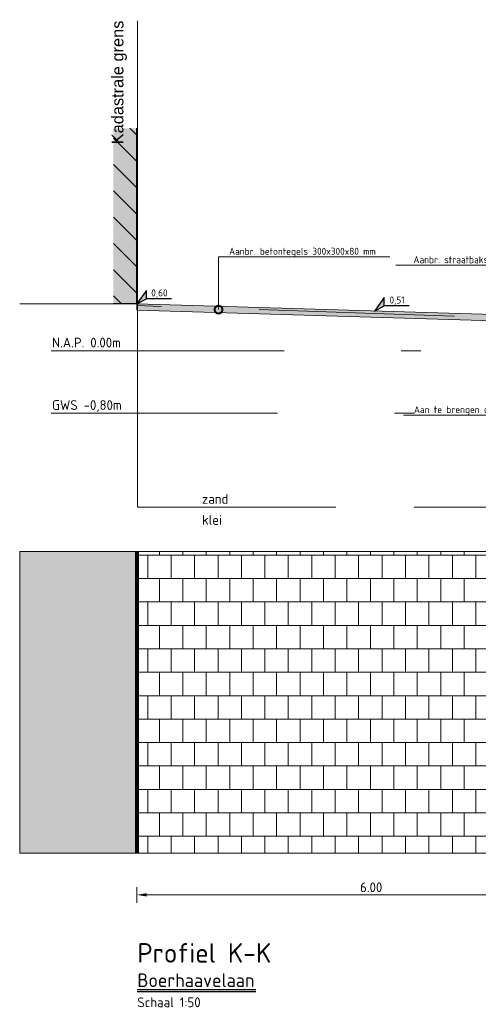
# Model space of a CAD drawing. Header units: metres. Extents: x 92403 to 95147, y 464428 to 465602.
# Tile 3 of 256: x 92421.37 to 92427.24, y 464886.31 to 464898.92. Entities that reach past the tile are written whole.
import ezdxf
from ezdxf import colors
from ezdxf.entities.mleader import LeaderData, LeaderLine
from ezdxf.enums import TextEntityAlignment as Align
from ezdxf.math import Vec2, Vec3

# ---------------------------------------------------------------- set-up
doc = ezdxf.new("R2010")
doc.units = ezdxf.units.M
for name, pattern in [('AL-NAP_LIJN', [15.25, 12, -1.5, 0.25, -1.5]), ('DASHED', [0.75, 0.5, -0.25]), ('XX-AFBREEK', [7, 4, -1, 1, -1]), ('XX-PROJECTGRENS', [18, 12, -3, 0, -3])]:
    doc.linetypes.add(name, pattern=pattern)
doc.layers.get('0').update_dxf_attribs({"linetype": 'CONTINUOUS'})
doc.layers.get('Defpoints').update_dxf_attribs({"linetype": 'CONTINUOUS'})
for name, color, linetype, lineweight in [('B-WE-GW-GROND-T25', 7, 'CONTINUOUS', 25), ('B-WE-OG-HOOGTELIJN-G', 7, 'CONTINUOUS', 18), ('B-XX-AL-DETAIL1-T25', 7, 'CONTINUOUS', 25), ('N-WE-AM-DETAIL1-G', 7, 'CONTINUOUS', 18), ('N-WE-VH-AANPIJLING-T25', 7, 'CONTINUOUS', 25), ('N-WE-VH-DREMPEL_ASFALT-M', 7, 'CONTINUOUS', 18), ('N-WE-VH-VERHARDING_FUNDERING-A-50', 252, 'CONTINUOUS', 18), ('X-XX-AL-AFBREEKLIJN-G', 7, 'XX-AFBREEK', 18), ('X-XX-AL-DETAIL1-G', 7, 'CONTINUOUS', 18), ('X-XX-AL-DETAIL1-T18', 7, 'CONTINUOUS', 18), ('X-XX-AL-DETAIL3-V', 253, 'CONTINUOUS', 18), ('X-XX-AL-HOOGTELABEL-S', 7, 'CONTINUOUS', 25), ('X-XX-AL-M', 7, 'CONTINUOUS', 18), ('X-XX-AL-NAP-G', 7, 'AL-NAP_LIJN', 18), ('X-XX-AL-RMB - profiel', 7, 'CONTINUOUS', 9), ('X-XX-AL-VERWIJZING-T35', 7, 'CONTINUOUS', 35), ('X-XX-AL-VERWIJZING-T50', 7, 'CONTINUOUS', 50)]:
    doc.layers.add(name, color=color, linetype=linetype, lineweight=lineweight)
doc.styles.add('Leiden', font='isocp.shx')
doc.styles.add('NLCS-ISO', font='NLCS-ISO.ttf')
doc.styles.add('NLCS-ISO-M10000-T35', font='NLCS-ISO.ttf', dxfattribs={"height": 35})
doc.styles.add('NLCS-ISO-M10000-T50', font='NLCS-ISO.ttf', dxfattribs={"height": 50})
doc.styles.add('NLCS-ISO-M50-T18', font='NLCS-ISO.ttf', dxfattribs={"height": 0.09})
doc.styles.add('NLCS-ISO-M50-T25', font='NLCS-ISO.ttf', dxfattribs={"height": 0.125})
doc.styles.add('NLCS_10_25', font='NLCS-ISO.ttf', dxfattribs={"height": 0.025})
doc.dimstyles.new('NLCS-M50-T25-PIJL_L2_H1', dxfattribs={"dimscale": 0.05, "dimtxt": 2.5, "dimasz": 2.5, "dimexe": 2, "dimexo": 2, "dimgap": 0.7, "dimtad": 1, "dimzin": 0, "dimdsep": 46, "dimtxsty": 'NLCS-ISO-M50-T25', "dimcen": 2.5, "dimdle": 2, "dimclrd": 256, "dimclre": 256, "dimclrt": 256, "dimadec": 1, "dimazin": 0, "dimtfac": 1, "dimtdec": 3, "dimtofl": 0, "dimtmove": 0, "dimatfit": 3, "dimfxl": 2, "dimfxlon": 1, "dimtfillclr": 256, "dimtolj": 1, "dimtzin": 0, "dimlwd": -1, "dimlwe": -1, "dimarcsym": 0})

# ---------------------------------------------------------------- blocks, each defined once
blk = doc.blocks.new('*D217')
at = {"layer": 'Defpoints', "color": 0, "transparency": 16777216}
for p in [(92422.872, 464889.167), (92428.87, 464889.167), (92428.87, 464887.712)]:
    blk.add_point(p, dxfattribs=at)
at = {"layer": 'X-XX-AL-M', "transparency": 16777216}
for p, q in [((92422.872, 464887.812), (92422.872, 464887.612)), ((92428.87, 464887.812), (92428.87, 464887.612)), ((92422.997, 464887.712), (92428.745, 464887.712))]:
    blk.add_line(p, q, dxfattribs=at)
for points in [[(92422.997, 464887.733), (92422.997, 464887.691), (92422.872, 464887.712)], [(92428.745, 464887.733), (92428.745, 464887.691), (92428.87, 464887.712)]]:
    blk.add_solid(points, dxfattribs=at)
at = {"layer": 'X-XX-AL-M', "transparency": 16777216, "insert": (92425.871, 464887.809), "char_height": 0.125, "attachment_point": 5, "style": 'NLCS-ISO-M50-T25'}
blk.add_mtext('\\A1;6.00', dxfattribs=at)
blk = doc.blocks.new('gevel_gebouw')
at = {"layer": 'X-XX-AL-DETAIL1-G'}
h = blk.add_hatch(color=9, dxfattribs=at)
h.dxf.hatch_style = 1
h.paths.add_polyline_path([(94764.84, 462768.266), (94764.44, 462768.266), (94764.44, 462765.266), (94764.84, 462765.266)])
h = blk.add_hatch(dxfattribs=at)
h.set_pattern_fill('ANSI31', scale=0.1, angle=90)
h.set_pattern_definition([(135, (0.00387, 0), (-0.22450640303, -0.22450640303), [])])
h.paths.add_polyline_path([(94764.84, 462768.266), (94764.44, 462768.266), (94764.44, 462765.266), (94764.84, 462765.266)])
at = {"layer": 'X-XX-AL-DETAIL1-G', "color": 7, "lineweight": 30, "flags": 128}
for points in [[(94764.84, 462765.266), (94764.84, 462768.266)], [(94764.84, 462765.266), (94764.44, 462765.266)]]:
    blk.add_lwpolyline(points, dxfattribs=at)
blk = doc.blocks.new('SAL-HOOGTELABEL_02-SO')
for p, q in [((2.46, 3.44), (0, 0)), ((2.46, 1.31), (2.46, 3.44)), ((0, 0), (2.46, 1.31)), ((8.84, 1.31), (2.46, 1.31))]:
    blk.add_line(p, q)
blk.add_solid([(2.46, 3.44), (0, 0), (2.46, 1.31)])
at = {"style": 'NLCS-ISO'}
blk.add_attdef('...', text='', height=1.8, dxfattribs=at).set_placement((5.77, 2.62), align=Align.MIDDLE)
blk = doc.blocks.new('_DotSmall')
at = {"const_width": 0.5}
blk.add_lwpolyline([(-0.0625, 0, 1), (0.0625, 0, 1)], format="xyb", close=True, dxfattribs=at)

msp = doc.modelspace()

# ---------------------------------------------------------------- hatches: boundary and pattern name
at = {"layer": 'N-WE-VH-VERHARDING_FUNDERING-A-50'}
h = msp.add_hatch(dxfattribs=at)
h.set_pattern_fill('AVH-FUNDERING_GRANULAAT', color=256, pattern_type=2)
h.set_pattern_definition([(0, (9.5, 6.4), (0, 10), [0, -10]), (0, (9.6, 2.9), (0, 10), [0, -10]), (0, (9.9, 8.3), (0, 10), [0, -10]), (338.1986, (4.7, 5.2), (30.00000273, -9.999999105), [1.07703, -52.77462]), (216.8699, (5.7, 4.8), (29.999999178, 20.000001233), [0.5, -49.5]), (130.6013, (5.3, 4.5), (50.0000042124, -59.9999901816), [0.92195, -91.27349]), (206.5651, (2, 3.3), (-9.99999158, -10.000013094), [0.22361, -22.13707]), (326.3099, (1.8, 3.2), (19.999995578, -10.000013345), [0.36056, -35.69496]), (108.4349, (2.1, 3), (-9.999984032, 20.000004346), [0.31623, -31.30655]), (225, (8.4, 2.3), (-2e-15, -10.00000309), [0.42426, -13.71787]), (0, (8.1, 2), (10, 10), [0.6, -9.4]), (135, (8.7, 2), (-10.00000309, 9e-16), [0.42426, -13.71787]), (251.5651, (7.2, 8.7), (9.999984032, 20.000004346), [0.31623, -31.30655]), (0, (7.1, 8.4), (10, 10), [0.5, -9.5]), (143.1301, (7.6, 8.4), (-29.999999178, 20.000001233), [0.5, -49.5]), (213.6901, (1.9, 8.8), (19.999995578, 10.000013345), [0.36056, -35.69496]), (341.5651, (1.6, 8.6), (-20.000004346, 9.999984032), [0.63246, -30.99032]), (126.8699, (2.2, 8.4), (20.000001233, -29.999999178), [0.5, -49.5]), (0, (4.8, 8.4), (0, 10), [0, -10]), (0, (2.1, 5.8), (0, 10), [0, -10]), (0, (4.9, 2.1), (0, 10), [0, -10]), (0, (7.6, 5.2), (0, 10), [0, -10]), (0, (4.7, 6.9), (0, 10), [0, -10]), (0, (2.5, 7.2), (0, 10), [0, -10]), (0, (3.4, 6.6), (0, 10), [0, -10]), (0, (3, 4.2), (0, 10), [0, -10]), (0, (0.6, 4.6), (0, 10), [0, -10]), (0, (0.7, 6.9), (0, 10), [0, -10]), (0, (0.4, 9.1), (0, 10), [0, -10]), (0, (3.5, 9.5), (0, 10), [0, -10]), (0, (5.7, 9.9), (0, 10), [0, -10]), (0, (9.2, 9.5), (0, 10), [0, -10]), (0, (6.8, 6.4), (0, 10), [0, -10]), (0, (5.8, 8.2), (0, 10), [0, -10]), (0, (6.6, 3.4), (0, 10), [0, -10]), (0, (3.6, 2.9), (0, 10), [0, -10]), (0, (6.6, 0.7), (0, 10), [0, -10]), (0, (3.3, 1.3), (0, 10), [0, -10]), (0, (0.1, 1), (0, 10), [0, -10]), (0, (1.3, 0.5), (0, 10), [0, -10]), (0, (1.4, 1.9), (0, 10), [0, -10]), (0, (8.1, 0.3), (0, 10), [0, -10]), (0, (9.3, 4.4), (0, 10), [0, -10]), (0, (8.8, 7.4), (0, 10), [0, -10]), (0, (4.2, 0.2), (0, 10), [0, -10])])
h.paths.add_polyline_path([(92422.872167, 464895.278891), (92422.872167, 464895.198855), (92428.720067, 464895.023418), (92428.720067, 464895.103454)])
at = {"layer": 'X-XX-AL-DETAIL3-V'}
h = msp.add_hatch(color=254, dxfattribs=at)
h.dxf.hatch_style = 1
h.paths.add_polyline_path([(92422.877967, 464895.278716), (92422.877967, 464895.198681), (92428.720067, 464895.023418), (92428.720067, 464895.103454)])
at = {"layer": 'X-XX-AL-RMB - profiel', "true_color": 0x9e9e9e}
h = msp.add_hatch(color=253, dxfattribs=at)
h.dxf.hatch_style = 1
h.paths.add_polyline_path([(92422.872167, 464892.111111), (92421.372167, 464892.111111), (92421.372167, 464888.245312), (92422.872167, 464888.245312)])
at = {"layer": 'X-XX-AL-RMB - profiel', "true_color": 0x000000}
h = msp.add_hatch(dxfattribs=at)
h.set_pattern_fill('AVH-TEGEL_300X300_HALFST', color=18, angle=90, pattern_type=2)
h.set_pattern_definition([(90, (92454.81034, 465079.56269), (-0.15, 0.3), [0.3, -0.3]), (180, (92454.81034, 465079.5627), (-4e-17, -0.3), [])])
h.paths.add_polyline_path([(92428.720067, 464892.111111), (92422.872167, 464892.111111), (92422.872167, 464888.245312), (92428.720067, 464888.245312)])

# ---------------------------------------------------------------- linework, layer by layer
at = {"layer": 'B-WE-OG-HOOGTELIJN-G', "color": 1, "linetype": 'DASHED', "ltscale": 5, "flags": 128}
msp.add_lwpolyline([(92445.616567, 464894.431891), (92441.980467, 464894.689891), (92439.400167, 464894.888891), (92439.329167, 464894.887891), (92439.280067, 464894.803891), (92434.764067, 464894.945891), (92431.607067, 464895.034891), (92429.316567, 464895.028891), (92429.174967, 464895.041891), (92428.537967, 464895.067891), (92425.913467, 464895.156891), (92422.872167, 464895.258891)], dxfattribs=at)
at = {"layer": 'N-WE-AM-DETAIL1-G', "flags": 128}
msp.add_lwpolyline([(92422.872167, 464895.278891), (92421.372167, 464895.278891)], dxfattribs=at)
at = {"layer": 'N-WE-VH-AANPIJLING-T25'}
for p, q in [((92422.875092, 464886.498256), (92424.395263, 464886.498256)), ((92422.875092, 464886.473256), (92424.395263, 464886.473256))]:
    msp.add_line(p, q, dxfattribs=at)
at = {"layer": 'X-XX-AL-AFBREEKLIJN-G', "color": 251, "flags": 128}
msp.add_lwpolyline([(92439.420067, 464892.678891), (92422.877967, 464892.678891)], dxfattribs=at)
at = {"layer": 'X-XX-AL-NAP-G', "color": 142, "flags": 128}
for points in [[(92440.00521, 464894.678891), (92421.776294, 464894.678891)], [(92439.920067, 464893.878891), (92421.776294, 464893.878891)]]:
    msp.add_lwpolyline(points, dxfattribs=at)
at = {"layer": 'X-XX-AL-RMB - profiel', "color": 150, "linetype": 'XX-PROJECTGRENS', "true_color": 0x0078f0, "flags": 128}
msp.add_lwpolyline([(92422.877967, 464892.678891), (92422.877967, 464898.902833)], dxfattribs=at)
at = {"layer": 'X-XX-AL-RMB - profiel', "flags": 128}
msp.add_lwpolyline([(92428.720067, 464895.103454), (92422.872167, 464895.278891), (92422.872167, 464895.198855), (92428.720067, 464895.023418)], close=True, dxfattribs=at)
at = {"layer": 'X-XX-AL-RMB - profiel'}
msp.add_lwpolyline([(92445.616567, 464892.111111), (92421.372167, 464892.111111), (92421.372167, 464888.245312), (92445.616567, 464888.245312)], close=True, dxfattribs=at)
at = {"layer": 'X-XX-AL-RMB - profiel', "const_width": 0.05, "flags": 128}
msp.add_lwpolyline([(92422.872167, 464888.245312), (92422.872167, 464892.111111)], dxfattribs=at)

# ---------------------------------------------------------------- block references
at = {"xscale": 0.75, "yscale": 0.75, "zscale": 0.75}
msp.add_blockref('gevel_gebouw', (21349.242511, 117821.329225), dxfattribs=at)
at = {"layer": 'X-XX-AL-HOOGTELABEL-S', "xscale": 0.05000000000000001, "yscale": 0.05000000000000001, "zscale": 0.05000000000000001}
for p, values in [((92422.872167, 464895.278891), {'...': '0,60'}), ((92425.913467, 464895.187652), {'...': '0,51'})]:
    msp.add_blockref('SAL-HOOGTELABEL_02-SO', p, dxfattribs=at).add_auto_attribs(values)

# ---------------------------------------------------------------- texts
at = {"layer": 'B-WE-GW-GROND-T25', "char_height": 0.125, "attachment_point": 1, "style": 'NLCS-ISO-M50-T25'}
for s, insert in [('zand', (92423.704541, 464892.844457)), ('klei', (92423.704541, 464892.575363))]:
    msp.add_mtext_dynamic_manual_height_columns(s, width=0.93506957, gutter_width=0.9, heights=[0], dxfattribs=dict(at, insert=insert))
at = {"layer": 'B-XX-AL-DETAIL1-T25', "char_height": 0.125, "attachment_point": 1, "style": 'NLCS-ISO-M50-T25'}
for s, insert in [('N.A.P. 0.00m', (92421.786258, 464894.846949)), ('GWS -0,80m', (92421.786258, 464894.046949))]:
    msp.add_mtext_dynamic_manual_height_columns(s, width=1.05733823, gutter_width=6.25, heights=[0], dxfattribs=dict(at, insert=insert))
at = {"layer": 'N-WE-VH-DREMPEL_ASFALT-M', "insert": (92422.87786, 464886.273846), "char_height": 0.125, "attachment_point": 7, "style": 'NLCS_10_25'}
msp.add_mtext('Schaal 1:50', dxfattribs=at)
at = {"layer": 'X-XX-AL-RMB - profiel', "linetype": 'Continuous', "ltscale": 1, "insert": (92422.549828, 464901.323075), "char_height": 0.15, "attachment_point": 3, "rotation": 90, "style": 'Leiden'}
msp.add_mtext_dynamic_manual_height_columns('\\pxql;{\\fArial|b0|i0|c0|p34;\\C0;Kadastrale grens}', width=3.99958028, gutter_width=6.25, heights=[5.650079], dxfattribs=at)
at = {"layer": 'X-XX-AL-VERWIJZING-T35', "insert": (92422.877967, 464886.531409), "char_height": 0.175, "width": 6.49043, "attachment_point": 7, "style": 'NLCS-ISO-M10000-T35'}
msp.add_mtext('Boerhaavelaan', dxfattribs=at)
at = {"layer": 'X-XX-AL-VERWIJZING-T50', "insert": (92422.877967, 464886.843714), "char_height": 0.25, "width": 6.49043, "attachment_point": 7, "style": 'NLCS-ISO-M10000-T50'}
msp.add_mtext('Profiel K-K', dxfattribs=at)

# ---------------------------------------------------------------- dimensions: what is measured, and where the dimension line sits
at = {"layer": 'X-XX-AL-M'}
dim = msp.add_aligned_dim(p1=(92422.872167, 464889.166862), p2=(92428.870067, 464889.166862), distance=-1.455174, dimstyle='NLCS-M50-T25-PIJL_L2_H1', dxfattribs=at)
dim.commit()
dim.dimension.update_dxf_attribs({"geometry": '*D217', "text_midpoint": (92425.871117, 464887.809188)})

# ---------------------------------------------------------------- leaders
at = {"layer": 'X-XX-AL-DETAIL1-T18'}
ml = msp.add_multileader_mtext('Standard', dxfattribs=at)
ml.set_content('{\\C256;Aanbr. betontegels 300x300x80 mm}', color=10, style='NLCS-ISO-M50-T18')
ml.set_leader_properties(color=256, lineweight=-1)
ml.set_arrow_properties(name='DOTSMALL')
ml.build(insert=Vec2(0, 0))
ml.multileader.update_dxf_attribs({"text_left_attachment_type": 5, "text_right_attachment_type": 5, "dogleg_length": 0.09, "arrow_head_size": 0.2})
ctx = ml.context
ctx.base_point, ctx.char_height, ctx.arrow_head_size, ctx.landing_gap_size, ctx.plane_origin = Vec3(92424.007027, 464895.881203), 0.09, 0.2, 0.045, Vec3(92423.917027, 464896.106174)
ctx.left_attachment, ctx.right_attachment = 5, 5
notes = []
notes.append((ctx, [(0, (1, 1, 0), (92423.917027, 464895.881203), (1, 0), 0.09, [(0, [(92423.917027, 464895.20633)], 0, [])])]))
ctx.mtext.insert, ctx.mtext.flow_direction = Vec3(92424.052027, 464895.998203), 5
ml = msp.add_multileader_mtext('Standard', dxfattribs=at)
ml.set_content('\\pxi-3,l4,t4;{\\C256;Aanbr. straatbaksteken dikformaat, keperverband, kleur rood}', color=10, style='NLCS-ISO-M50-T18')
ml.set_leader_properties(color=256, lineweight=-1)
ml.set_arrow_properties(name='DOTSMALL')
ml.build(insert=Vec2(0, 0))
ml.multileader.update_dxf_attribs({"text_left_attachment_type": 5, "text_right_attachment_type": 5, "dogleg_length": 0.09, "arrow_head_size": 0.2})
ctx = ml.context
ctx.base_point, ctx.char_height, ctx.arrow_head_size, ctx.landing_gap_size, ctx.plane_origin = Vec3(92426.277028, 464895.773742), 0.09, 0.2, 0.045, Vec3(92429.877028, 464895.111641)
ctx.left_attachment, ctx.right_attachment = 5, 5
notes.append((ctx, [(0, (1, 1, 0), (92429.877028, 464895.773742), (-1, 0), 0.09, [(0, [(92429.877028, 464895.032853)], 0, [])])]))
ctx.mtext.insert, ctx.mtext.flow_direction = Vec3(92426.322028, 464895.890742), 5
ml = msp.add_multileader_mtext('Standard', dxfattribs=at)
ml.set_content('{\\C256;Aan te brengen drainage PP %%C200mm incl. drainzand.}', color=10, style='NLCS-ISO-M50-T18')
ml.set_leader_properties(color=256, lineweight=-1)
ml.set_arrow_properties(name='DOTSMALL')
ml.build(insert=Vec2(0, 0))
ml.multileader.update_dxf_attribs({"text_left_attachment_type": 5, "text_right_attachment_type": 5, "dogleg_length": 0.09, "arrow_head_size": 0.2})
ctx = ml.context
ctx.base_point, ctx.char_height, ctx.arrow_head_size, ctx.landing_gap_size, ctx.plane_origin = Vec3(92426.373264, 464893.85364), 0.09, 0.2, 0.045, Vec3(92423.899527, 464894.662945)
ctx.left_attachment, ctx.right_attachment = 5, 5
notes.append((ctx, [(0, (1, 1, 0), (92429.460264, 464893.85364), (-1, 0), 0.09, [(0, [(92429.890122, 464893.468891)], 0, [])])]))
ctx.mtext.insert, ctx.mtext.width, ctx.mtext.flow_direction = Vec3(92426.418264, 464893.97064), 3.00834132, 5
for ctx, leaders in notes:
    for number, flags, end, landing, length, lines in leaders:
        leader = LeaderData()
        leader.index, (leader.has_last_leader_line, leader.has_dogleg_vector, leader.attachment_direction) = number, flags
        leader.last_leader_point, leader.dogleg_vector, leader.dogleg_length = Vec3(end), Vec3(landing), length
        for number, points, colour, breaks in lines:
            line = LeaderLine()
            line.index, line.vertices, line.color, line.breaks = number, Vec3.list(points), colors.encode_raw_color(colour), breaks
            leader.lines.append(line)
        ctx.leaders.append(leader)

doc.saveas('drawing.dxf')
